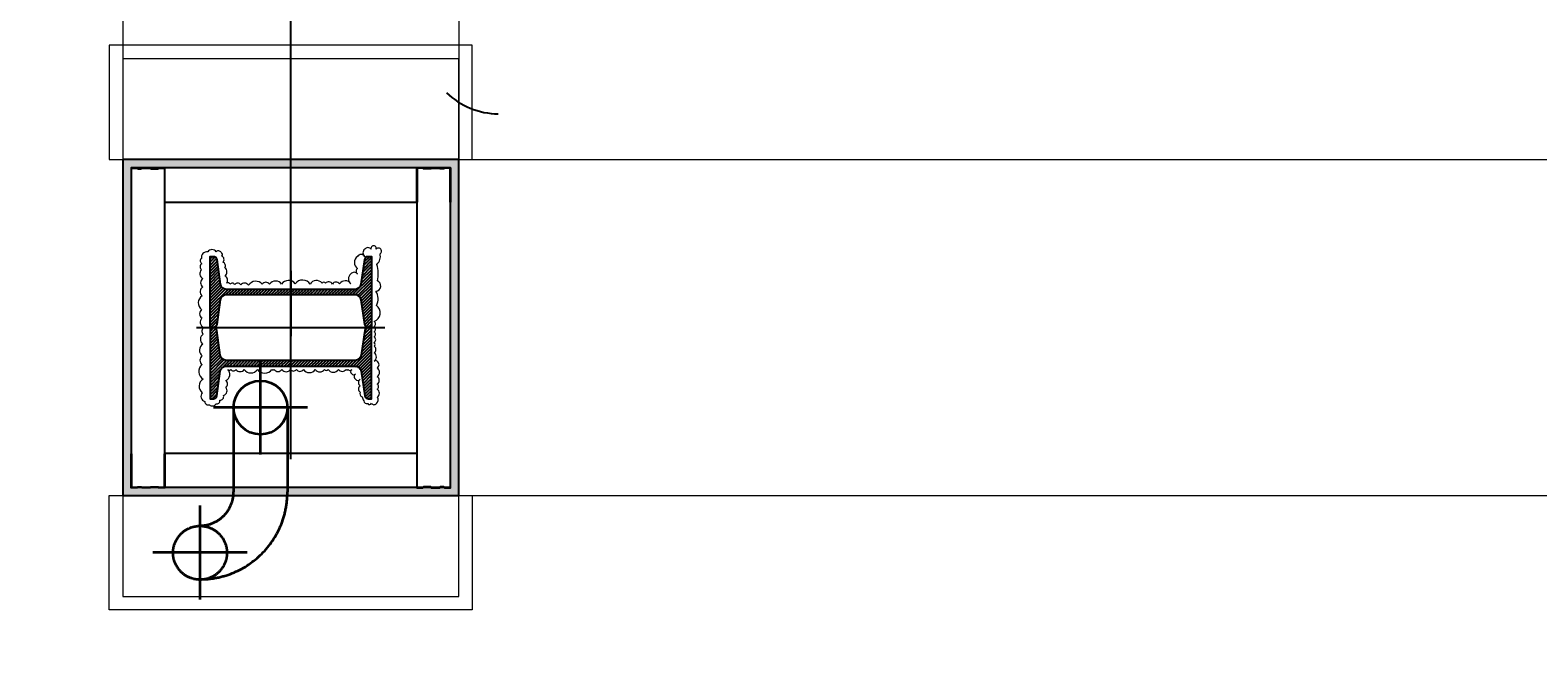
# Model space of a CAD drawing. Header units: centimetres. Extents: x -228435 to 46820, y -89367 to 152985.
# Tile 87 of 252: x -18828 to -16585, y 34528 to 35443. Entities that reach past the tile are written whole.
import ezdxf

# ---------------------------------------------------------------- set-up
doc = ezdxf.new("R2010")
doc.units = ezdxf.units.CM
doc.header["$LTSCALE"] = 50
doc.header["$PDMODE"] = 35
doc.header["$PDSIZE"] = 0.1
for name, pattern in [('DASHDOT2', [12.7, 6.35, -3.175, 0, -3.175]), ('DIVIDE', [31.75, 12.7, -6.35, 0, -6.35, 0, -6.35]), ('HIDDEN', [9.525, 6.35, -3.175]), ('Obudowy i okł. słupów$0$HIDDEN', [9.525, 6.35, -3.175]), ('Osie rzutów$0$DASHDOT2', [12.7, 6.35, -3.175, 0, -3.175]), ('Przekrój B-B$0$DASHDOT2', [12.7, 6.35, -3.175, 0, -3.175])]:
    doc.linetypes.add(name, pattern=pattern)
doc.layers.get('0').update_dxf_attribs({"color": 8})
doc.layers.get('DEFPOINTS').update_dxf_attribs({"color": 8})
for name, color, linetype in [('ARCH_INFO_OSIE', 8, 'Continuous'), ('ARCH_INFO_OSIE_IST', 8, 'Przekrój B-B$0$DASHDOT2'), ('ARCH_SZYNY', 8, 'Continuous'), ('D1$0$ARCH_INFO_OPISY', 8, 'Continuous'), ('Kondygnacja -1$0$ARCH_STAL_IST', 8, 'Continuous'), ('Obudowy i okł. słupów$0$ARCH_GK', 8, 'Continuous'), ('Obudowy i okł. słupów$0$ARCH_PROFILE', 8, 'Continuous'), ('Osie rzutów$0$ARCH_INFO_OSIE_IST', 8, 'Osie rzutów$0$DASHDOT2'), ('Osie rzutów$0$ARCH_INFO_OSIE_OPISY_IST', 8, 'Continuous')]:
    doc.layers.add(name, color=color, linetype=linetype)
for name, color, linetype, lineweight in [('INSTALACJE', 8, 'Continuous', 35), ('Kondygnacja  -0_5$0$ARCH_INFO_WYMIARY', 8, 'Continuous', 9), ('Obudowy i okł. słupów$0$ARCH_hatch', 8, 'Continuous', 13), ('Obudowy i okł. słupów$0$ARCH_WIDOK', 8, 'Continuous', 13)]:
    doc.layers.add(name, color=color, linetype=linetype, lineweight=lineweight)
doc.styles.add('Kondygnacja  -0_5$0$Romans', font='Romans.shx', dxfattribs={"width": 0.7})
doc.linetypes.add('SZYNA_LINE', pattern='A,12.7,-7.75,["SZYNA",Standard,S=2.54,R=0,X=-5.95,Y=-1.27],-7.75', length=28.2)
doc.dimstyles.new('Kondygnacja  -0_5$0$Wymiary 1-100', dxfattribs={"dimtxt": 12, "dimasz": 10, "dimexe": 5, "dimexo": 0, "dimgap": 4, "dimtad": 1, "dimrnd": 0.5, "dimzin": 12, "dimdsep": 46, "dimtxsty": 'Kondygnacja  -0_5$0$Romans', "dimblk": 'Kondygnacja  -0_5$0$_Oblique', "dimcen": 10, "dimdle": 10, "dimclrt": 55, "dimazin": 0, "dimtfac": 1, "dimtmove": 1, "dimatfit": 3, "dimfxl": 0, "dimtolj": 1, "dimtzin": 0, "dimarcsym": 0})
pattern_1 = [(315, (-9168.25782, 10650.3877), (0.224506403, 0.224506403), [])]

# ---------------------------------------------------------------- blocks, each defined once
blk = doc.blocks.new('Osie rzutów')
at = {"layer": 'Osie rzutów$0$ARCH_INFO_OSIE_IST', "ltscale": 10}
blk.add_line((4436.24, 8000), (15156.54, 8000), dxfattribs=at)
blk = doc.blocks.new('pB słup')
at = {"layer": 'Kondygnacja -1$0$ARCH_STAL_IST'}
h = blk.add_hatch(dxfattribs=at)
h.set_pattern_fill('ANSI31', color=256, scale=0.1, angle=270, style=0)
h.set_pattern_definition(pattern_1)
edge = h.paths.add_edge_path()
edge.add_arc((24.9, 9.62), 0.87, 360, 442.0272)
edge.add_line((25.02, 10.48), (21.35, 11))
edge.add_arc((21.42, 11.51), 0.52, 180, 262.0272, ccw=False)
edge.add_line((20.9, 11.51), (20.9, 12))
edge.add_line((20.9, 12), (31.5, 12))
edge.add_line((31.5, 12), (31.5, 11.51))
edge.add_arc((30.98, 11.51), 0.52, -82.0272, 0, ccw=False)
edge.add_line((31.05, 11), (27.38, 10.48))
edge.add_arc((27.51, 9.62), 0.87, 97.9728, 180)
edge.add_line((26.64, 9.62), (26.64, -9.62))
edge.add_arc((27.51, -9.62), 0.87, 180, 262.0272)
edge.add_line((27.38, -10.48), (31.05, -11))
edge.add_arc((30.98, -11.51), 0.52, 0, 82.0272, ccw=False)
edge.add_line((31.5, -11.51), (31.5, -12))
edge.add_line((31.5, -12), (20.9, -12))
edge.add_line((20.9, -12), (20.9, -11.51))
edge.add_arc((21.42, -11.51), 0.52, 97.9728, 180, ccw=False)
edge.add_line((21.35, -11), (25.02, -10.48))
edge.add_arc((24.9, -9.62), 0.87, 277.9728, 360)
edge.add_line((25.76, -9.62), (25.76, 9.62))
h = blk.add_hatch(dxfattribs=at)
h.set_pattern_fill('ANSI31', color=256, scale=0.1, angle=270, style=0)
h.set_pattern_definition(pattern_1)
edge = h.paths.add_edge_path()
edge.add_arc((38.11, 9.62), 0.87, 97.9728, 180, ccw=False)
edge.add_line((37.98, 10.48), (41.65, 11))
edge.add_arc((41.58, 11.51), 0.52, 277.9728, 360)
edge.add_line((42.1, 11.51), (42.1, 12))
edge.add_line((42.1, 12), (31.5, 12))
edge.add_line((31.5, 12), (31.5, 11.51))
edge.add_arc((32.02, 11.51), 0.52, 180, 262.0272)
edge.add_line((31.95, 11), (35.62, 10.48))
edge.add_arc((35.5, 9.62), 0.87, 0, 82.0272, ccw=False)
edge.add_line((36.37, 9.62), (36.37, -9.62))
edge.add_arc((35.5, -9.62), 0.87, 277.9728, 360, ccw=False)
edge.add_line((35.62, -10.48), (31.95, -11))
edge.add_arc((32.02, -11.51), 0.52, 97.9728, 180)
edge.add_line((31.5, -11.51), (31.5, -12))
edge.add_line((31.5, -12), (42.1, -12))
edge.add_line((42.1, -12), (42.1, -11.51))
edge.add_arc((41.58, -11.51), 0.52, 360, 442.0272)
edge.add_line((41.65, -11), (37.98, -10.48))
edge.add_arc((38.11, -9.62), 0.87, 180, 262.0272, ccw=False)
edge.add_line((37.24, -9.62), (37.24, 9.62))
at = {"layer": 'Obudowy i okł. słupów$0$ARCH_hatch'}
h = blk.add_hatch(dxfattribs=at)
h.set_pattern_fill('AR-SAND', color=256, scale=0.01, style=0)
h.paths.add_polyline_path([(6.5, 25), (6.5, -25), (56.5, -25), (56.5, 25)])
h.paths.add_polyline_path([(55.25, 23.75), (55.25, -23.75), (7.75, -23.75), (7.75, 23.75)], flags=16)
at = {"layer": 'ARCH_INFO_OSIE', "linetype": 'DIVIDE', "ltscale": 0.1}
for points in [[(31.5, -14), (31.5, 14)], [(51.07, 0), (11.93, 0)], [(23.05, 0), (32.78, 0)]]:
    blk.add_lwpolyline(points, dxfattribs=at)
at = {"layer": 'Kondygnacja -1$0$ARCH_STAL_IST'}
for points in [[(25.76, 9.62, 0.37402), (25.02, 10.48), (21.35, 11, -0.37402), (20.9, 11.51), (20.9, 12), (31.5, 12), (31.5, 11.51, -0.37402), (31.05, 11), (27.38, 10.48, 0.37402), (26.64, 9.62), (26.64, -9.62, 0.37402), (27.38, -10.48), (31.05, -11, -0.37402), (31.5, -11.51), (31.5, -12), (20.9, -12), (20.9, -11.51, -0.37402), (21.35, -11), (25.02, -10.48, 0.37402), (25.76, -9.62)], [(37.24, 9.62, -0.37402), (37.98, 10.48), (41.65, 11, 0.37402), (42.1, 11.51), (42.1, 12), (31.5, 12), (31.5, 11.51, 0.37402), (31.95, 11), (35.62, 10.48, -0.37402), (36.37, 9.62), (36.37, -9.62, -0.37402), (35.62, -10.48), (31.95, -11, 0.37402), (31.5, -11.51), (31.5, -12), (42.1, -12), (42.1, -11.51, 0.37402), (41.65, -11), (37.98, -10.48, -0.37402), (37.24, -9.62)]]:
    blk.add_lwpolyline(points, format="xyb", close=True, dxfattribs=at)
at = {"layer": 'Obudowy i okł. słupów$0$ARCH_GK'}
for points in [[(6.5, -25), (56.5, -25), (56.5, 25), (6.5, 25)], [(7.75, -23.75), (55.25, -23.75), (55.25, 23.75), (7.75, 23.75)]]:
    blk.add_lwpolyline(points, close=True, dxfattribs=at)
at = {"layer": 'Obudowy i okł. słupów$0$ARCH_PROFILE'}
for points in [[(7.76, 22.16), (7.85, 22.25), (7.85, 22.75), (7.75, 22.85), (7.75, 23.75), (12.82, 23.75, -1), (12.82, 23.7), (7.8, 23.7), (7.8, 22.87), (7.9, 22.77), (7.9, 22.23), (7.8, 22.13), (7.8, 20.92), (7.9, 20.82), (7.9, 19.73), (7.8, 19.63), (7.8, 18.8), (12.82, 18.8, -1), (12.82, 18.75), (7.75, 18.75), (7.75, 19.65), (7.85, 19.75), (7.85, 20.8), (7.76, 20.89)], [(55.33, 22.16), (55.25, 22.25), (55.25, 22.75), (55.35, 22.85), (55.35, 23.75), (50.28, 23.75, 1), (50.28, 23.7), (55.3, 23.7), (55.3, 22.87), (55.2, 22.77), (55.2, 22.23), (55.3, 22.13), (55.3, 20.92), (55.2, 20.82), (55.2, 19.73), (55.3, 19.63), (55.3, 18.8), (50.28, 18.8, 1), (50.28, 18.75), (55.35, 18.75), (55.35, 19.65), (55.25, 19.75), (55.25, 20.8), (55.33, 20.89)], [(7.76, -22.16), (7.85, -22.25), (7.85, -22.75), (7.75, -22.85), (7.75, -23.75), (12.82, -23.75, 1), (12.82, -23.7), (7.8, -23.7), (7.8, -22.87), (7.9, -22.77), (7.9, -22.23), (7.8, -22.13), (7.8, -20.92), (7.9, -20.82), (7.9, -19.73), (7.8, -19.63), (7.8, -18.8), (12.82, -18.8, 1), (12.82, -18.75), (7.75, -18.75), (7.75, -19.65), (7.85, -19.75), (7.85, -20.8), (7.76, -20.89)], [(55.33, -22.16), (55.25, -22.25), (55.25, -22.75), (55.35, -22.85), (55.35, -23.75), (50.28, -23.75, -1), (50.28, -23.7), (55.3, -23.7), (55.3, -22.87), (55.2, -22.77), (55.2, -22.23), (55.3, -22.13), (55.3, -20.92), (55.2, -20.82), (55.2, -19.73), (55.3, -19.63), (55.3, -18.8), (50.28, -18.8, -1), (50.28, -18.75), (55.35, -18.75), (55.35, -19.65), (55.25, -19.75), (55.25, -20.8), (55.33, -20.89)]]:
    blk.add_lwpolyline(points, format="xyb", close=True, dxfattribs=at)
blk.add_lwpolyline([(50.25, -8.37), (50.25, -18.75), (12.85, -18.75), (12.85, 18.75), (50.25, 18.75), (50.25, -8.37)], dxfattribs=at)
at = {"layer": 'Obudowy i okł. słupów$0$ARCH_WIDOK'}
for points in [[(-10.5, -27), (6.5, -27), (6.5, 27), (-10.5, 27)], [(73.5, -27), (56.5, -27), (56.5, 27), (73.5, 27)]]:
    blk.add_lwpolyline(points, close=True, dxfattribs=at)
at = {"layer": 'Obudowy i okł. słupów$0$ARCH_WIDOK', "linetype": 'Obudowy i okł. słupów$0$HIDDEN'}
blk.add_lwpolyline([(71.5, -25), (71.5, 25), (-8.5, 25), (-8.5, -25)], close=True, dxfattribs=at)
at = {"layer": 'Obudowy i okł. słupów$0$ARCH_WIDOK'}
blk.add_lwpolyline([(37.73, -9.38, 0.520567), (37.73, -8.91, 0.520567), (37.73, -8.16, 0.520567), (37.73, -6.92, 0.520567), (37.73, -4.95, 0.520567), (37.73, -2.82, 0.520567), (37.73, -2.47, 0.520567), (37.73, -1.32, 0.520567), (37.73, -0.04, 0.520567), (37.73, 0.83, 0.520567), (37.73, 1.89, 0.520567), (37.73, 3.64, 0.520567), (37.73, 5.02, 0.520567), (37.73, 5.54, 0.520567), (37.73, 7.1, 0.520567), (37.73, 8.22, 0.520567), (37.73, 8.52, 0.520567), (37.73, 9.06, 0.520567), (38.39, 9.06, 0.520567), (38.39, 9.62, 0.520567), (39.17, 9.62, 0.520567), (39.17, 10.31, 0.520567), (40.18, 10.31, 0.520567), (41.11, 10.31, 0.391103), (41.8, 10.61, 0.097049), (42.38, 10.85, 0.466209), (42.81, 11.44, 0.695481), (42.74, 11.98, 0.486099), (42.81, 12.76, 0.35864), (41.85, 12.89, 0.520567), (40.68, 12.86, 0.520567), (39.91, 12.86, 0.520567), (38.8, 12.86, 0.520567), (37.52, 12.86, 0.520567), (36.51, 12.86, 0.520567), (36.51, 12.4, 0.520567), (35.25, 12.4, 0.520567), (34.27, 12.4, 0.520567), (33.73, 12.4, 0.520567), (32.86, 12.4, 0.520567), (32.11, 12.4, 0.520567), (31.32, 12.4, 0.520567), (30.58, 12.4, 0.630412), (28.2, 12.73, 0.291029), (26.08, 12.64, 0.793013), (24.54, 12.88, 0.148616), (22.09, 12.79, 0.285246), (20.52, 13.27, 1.165163), (19.83, 12.7, 1.326239), (19.84, 11.94, 0.520567), (19.84, 11, 0.520567), (20.91, 11, 0.520567), (20.91, 9.93, 0.520567), (22.7, 9.93, 0.520567), (23.52, 9.93, 0.520567), (23.52, 8.94, 0.520567), (24.97, 8.94, 0.520567), (24.98, 7.26, 0.520567), (25.02, 6.19, 0.520567), (24.89, 5.17, 0.520567), (24.87, 4.65, 0.520567), (25.04, 2.89, 0.520567), (24.98, 0.66, 0.520567), (25.04, -1.36, 0.520567), (25.04, -3.15, 0.520567), (25.06, -4.25, 0.520567), (25.21, -6.27, 0.520567), (25.14, -7.45, 0.520567), (25.1, -8.33, 0.520567), (25.06, -9.05, 0.520567), (24.91, -9.58, 0.520567), (23.82, -9.81, 0.520567), (22.6, -9.81, 0.520567), (21.78, -10.1, 0.520567), (20.85, -10.25, 0.520567), (20.32, -10.36, 0.520567), (20.22, -11.09, 0.520567), (20.24, -12.34, 0.520567), (21.21, -13.28, 0.520567), (21.99, -13.24, 0.520567), (22.91, -13.28, 0.520567), (24.22, -13.09, 0.520567), (25.44, -13.09, 0.520567), (26.76, -13.18, 0.520567), (28.83, -13.26, 0.520567), (30.05, -13.22, 0.520567), (31.5, -12.93, 0.520567), (32.47, -13.03, 0.520567), (33.96, -13.09, 0.520567), (35.72, -13.16, 0.520567), (37.01, -13.18, 0.520567), (39.18, -13.05, 0.520567), (41.18, -13.18, 0.520567), (42.5, -12.78, 0.520567), (42.97, -12.1, 0.520567), (42.84, -11.13, 0.520567), (42.29, -10.55, 0.520567), (41.6, -10, 0.520567), (40.36, -9.66, 0.520567), (39.39, -9.66, 0.520567)], format="xyb", close=True, dxfattribs=at)
blk = doc.blocks.new('schody połówka')
at = {"layer": 'ARCH_INFO_OSIE_IST', "ltscale": 2}
blk.add_line((0, -1811, -630), (0, 114.05, -630), dxfattribs=at)
at = {"layer": 'ARCH_SZYNY', "linetype": 'SZYNA_LINE', "ltscale": 3}
blk.add_arc((30.85, -1757.19, -1260), 11, 225.6709, 270, dxfattribs=at)
at = {"layer": 'INSTALACJE', "linetype": 'DASHDOT2', "ltscale": 10}
for p, q in [((-4.5, -1818.9, -1120), (-4.5, -1804.9, -140)), ((2.5, -1811.9, -1120), (-11.5, -1811.9, -140)), ((-13.5, -1840.45, -1750), (-13.5, -1826.45, -770)), ((-6.5, -1833.45, -1750), (-20.5, -1833.45, -770))]:
    blk.add_line(p, q, dxfattribs=at)
at = {"layer": 'INSTALACJE', "linetype": 'HIDDEN', "ltscale": 0.5}
for p, q in [((-8.5, -1811.85, -630), (-8.5, -1824.45, -630)), ((-0.5, -1811.85, -630), (-0.5, -1824.45, -630))]:
    blk.add_line(p, q, dxfattribs=at)
at = {"layer": 'INSTALACJE'}
blk.add_circle((-4.5, -1811.9, -630), 4, dxfattribs=at)
at = {"layer": 'INSTALACJE', "linetype": 'HIDDEN', "ltscale": 0.5}
blk.add_circle((-13.5, -1833.5, -630), 4, dxfattribs=at)
for radius in [5, 13]:
    blk.add_arc((-13.5, -1824.45, -630), radius, 270, 0, dxfattribs=at)
at = {"layer": 'Obudowy i okł. słupów$0$ARCH_WIDOK', "linetype": 'Obudowy i okł. słupów$0$HIDDEN', "ltscale": 3}
for p, q in [((-25, -24.99, -630), (-25, -1775, -630)), ((25, -24.99, -630), (25, -1775, -630)), ((25, -1775, -630), (355, -1775, -630)), ((25, -1825, -630), (355, -1825, -630))]:
    blk.add_line(p, q, dxfattribs=at)
at = {"layer": 'D1$0$ARCH_INFO_OPISY', "rotation": 270}
blk.add_blockref('pB słup', (0, -1768.5, -630), dxfattribs=at)
blk = doc.blocks.new('Kondygnacja  -0_5$0$_Oblique')
at = {"color": 0, "linetype": 'ByBlock', "lineweight": -2}
blk.add_line((-0.5, -0.5), (0.5, 0.5), dxfattribs=at)
blk = doc.blocks.new('*D212')
at = {"layer": 'DEFPOINTS', "color": 0}
for p in [(-30586.3, 81900), (-30681.1, 12489.5), (9064, 12489.5)]:
    blk.add_point(p, dxfattribs=at)
at = {"layer": 'Kondygnacja  -0_5$0$ARCH_INFO_WYMIARY', "color": 0, "lineweight": -2}
for p, q in [((-30673.1, 81900), (-30686.1, 81900)), ((-30681.1, 81910), (-30681.1, 12479.5)), ((-30673.1, 12489.5), (-30686.1, 12489.5))]:
    blk.add_line(p, q, dxfattribs=at)
at = {"layer": 'Kondygnacja  -0_5$0$ARCH_INFO_WYMIARY', "color": 0, "lineweight": -2, "xscale": 10, "yscale": 10, "zscale": 10}
for p, rotation in [((-30681.1, 81900), 90), ((-30681.1, 12489.5), 270)]:
    blk.add_blockref('Kondygnacja  -0_5$0$_Oblique', p, dxfattribs=dict(at, rotation=rotation))
at = {"layer": 'Kondygnacja  -0_5$0$ARCH_INFO_WYMIARY', "color": 55, "insert": (-30691.1, 47194.8), "char_height": 12, "attachment_point": 5, "rotation": 90, "style": 'Kondygnacja  -0_5$0$Romans'}
blk.add_mtext('\\A1;69410.5', dxfattribs=at)

msp = doc.modelspace()

# ---------------------------------------------------------------- block references
at = {"xscale": 10, "yscale": 10, "zscale": 10}
msp.add_blockref('schody połówka', (-18440, 53000.042), dxfattribs=at)
at = {"layer": 'Osie rzutów$0$ARCH_INFO_OSIE_OPISY_IST', "xscale": 10, "yscale": 10, "zscale": 10}
msp.add_blockref('Osie rzutów', (-121140, -45000), dxfattribs=at)

# ---------------------------------------------------------------- dimensions: what is measured, and where the dimension line sits
at = {"layer": 'Kondygnacja  -0_5$0$ARCH_INFO_WYMIARY'}
dim = msp.add_linear_dim(base=(-30681.114, 12489.5), p1=(-30586.301, 81900), p2=(9064, 12489.5), angle=90, dimstyle='Kondygnacja  -0_5$0$Wymiary 1-100', dxfattribs=at)
dim.commit()
dim.dimension.update_dxf_attribs({"geometry": '*D212', "text_midpoint": (-30691.114, 47194.75)})

doc.saveas('drawing.dxf')
